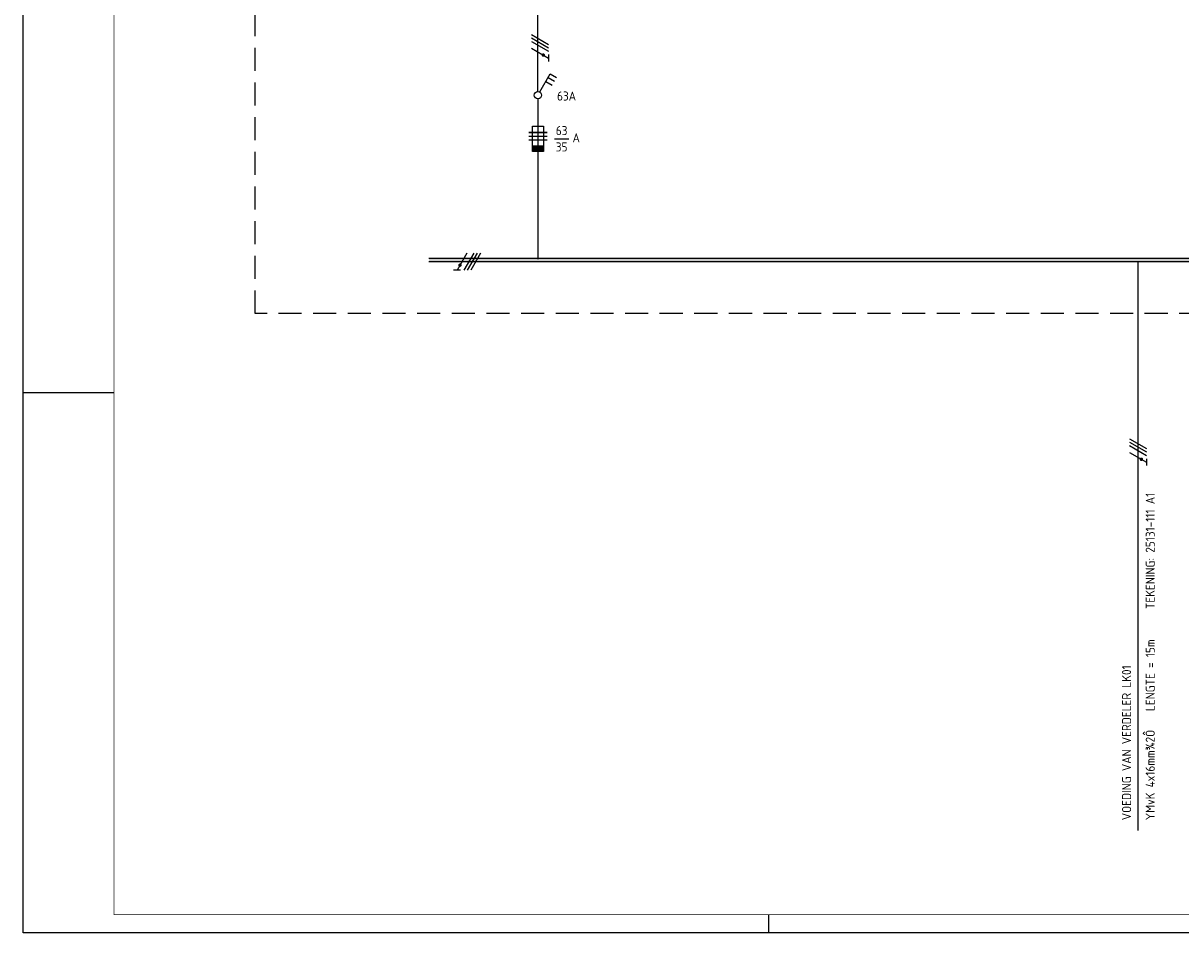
# Model space of a CAD drawing. Header units: millimetres. Extents: x 0 to 841, y 0 to 594.
# Tile 1 of 4: x 0 to 318, y 0 to 250. Entities that reach past the tile are written whole.
import ezdxf
from ezdxf.enums import TextEntityAlignment as Align

# ---------------------------------------------------------------- set-up
doc = ezdxf.new("R2010")
doc.units = ezdxf.units.MM
doc.linetypes.add('HIDDEN', pattern=[9.525, 6.35, -3.175])
doc.layers.get('0').update_dxf_attribs({"linetype": 'CONTINUOUS'})
for name, color, linetype in [('1', 7, 'CONTINUOUS'), ('40', 1, 'CONTINUOUS'), ('70', 1, 'CONTINUOUS'), ('71', 2, 'CONTINUOUS'), ('73', 4, 'CONTINUOUS'), ('EL$2B---_KADER', 4, 'CONTINUOUS'), ('LIJN025', 10, 'CONTINUOUS'), ('LIJN035', 50, 'CONTINUOUS'), ('LIJN050', 90, 'CONTINUOUS'), ('TEKST25', 10, 'CONTINUOUS'), ('TEKST35', 50, 'CONTINUOUS'), ('TEKST50', 90, 'CONTINUOUS')]:
    doc.layers.add(name, color=color, linetype=linetype)
doc.styles.add('5_0', font='iso.shx')
doc.styles.add('ISO', font='ISO.SHX')
doc.styles.add('NEN', font='iso.shx')
doc.styles.add('ROMAND', font='romand')

# ---------------------------------------------------------------- blocks, each defined once
blk = doc.blocks.new('A1')
at = {"layer": 'LIJN025'}
for p, q in [((0, 148.5), (25, 148.5)), ((205, 0), (205, 5))]:
    blk.add_line(p, q, dxfattribs=at)
blk.add_lwpolyline([(0, 0), (0, 594), (841, 594), (841, 0)], close=True, dxfattribs=at)
at = {"layer": 'LIJN050', "const_width": 0.2}
blk.add_lwpolyline([(836, 5), (836, 589), (25, 589), (25, 5)], close=True, dxfattribs=at)
at = {"layer": 'TEKST25', "style": 'ROMAND', "width": 2.899115}
blk.add_attdef('STATUS', text='', height=2.5, dxfattribs=at).set_placement((795, 71.5), (834, 71.5), align=Align.FIT)
at = {"layer": 'TEKST25', "style": 'ISO'}
for tag, p in [('E', (796.25, 66)), ('NAAM-E', (807.75, 66)), ('DATUM-E', (826, 66)), ('D', (796.25, 61)), ('NAAM-D', (807.75, 61)), ('DATUM-D', (826, 61)), ('C', (796.25, 56)), ('NAAM-C', (807.75, 56)), ('DATUM-C', (826, 56)), ('B', (796.25, 51)), ('NAAM-B', (807.75, 51)), ('DATUM-B', (826, 51)), ('A', (796.25, 46)), ('NAAM-A', (807.75, 46)), ('DATUM-A', (826, 46))]:
    blk.add_attdef(tag, text='', height=2.5, dxfattribs=at).set_placement(p, align=Align.CENTER)
for tag, p in [('DATUM', (673.75, 36.25)), ('SCHAAL', (709, 36.25)), ('GETEKEND', (739.25, 36.25)), ('GECONTOL.', (774, 36.25)), ('FORMAAT', (804.25, 28.25))]:
    blk.add_attdef(tag, p, '', height=2.5, dxfattribs=at)
at = {"layer": 'TEKST35', "style": 'ISO'}
for tag, p in [('PROJECT', (675.5, 72.5)), ('PLAATS', (675.5, 63.5)), ('INSTALLATIE-REGEL1', (675.5, 52.5)), ('INSTALLATIE-REGEL2', (675.5, 43.5))]:
    blk.add_attdef(tag, p, '', height=4, dxfattribs=at)
blk.add_attdef('PROJ.NR.', text='', height=4, dxfattribs=at).set_placement((822, 23), align=Align.CENTER)
at = {"layer": 'TEKST50', "style": 'ISO'}
blk.add_attdef('FILE-NAAM', text='', height=5, dxfattribs=at).set_placement((814.5, 7.5), align=Align.CENTER)

msp = doc.modelspace()

# ---------------------------------------------------------------- linework, layer by layer
at = {"color": 10}
for p, q in [((139.73, 246.85), (144.42, 244.15)), ((139.73, 245.92), (144.42, 243.21)), ((139.73, 245.92), (144.42, 243.21)), ((139.73, 244.98), (144.42, 242.27)), ((139.73, 243.1), (144.42, 240.4)), ((144.42, 241.33), (144.42, 239.46)), ((122, 186.76), (119.3, 182.07)), ((123.88, 186.76), (121.17, 182.07)), ((124.82, 186.76), (122.11, 182.07)), ((124.82, 186.76), (122.11, 182.07)), ((125.75, 186.76), (123.05, 182.07)), ((120.23, 182.07), (118.36, 182.07)), ((304.16, 135.79), (308.84, 133.08)), ((304.16, 134.85), (308.84, 132.15)), ((304.16, 134.85), (308.84, 132.15)), ((304.16, 133.92), (308.84, 131.21)), ((304.16, 132.04), (308.84, 129.33)), ((308.84, 130.27), (308.84, 128.4))]:
    msp.add_line(p, q, dxfattribs=at)
for p, q in [((139.73, 245.92), (144.42, 243.21)), ((124.82, 186.76), (122.11, 182.07)), ((304.16, 134.85), (308.84, 132.15))]:
    msp.add_line(p, q)
at = {"color": 10, "const_width": 0.469}
for points in [[(143.13, 241.41, 1), (142.89, 241.01, 1)], [(120.31, 183.36, 1), (119.91, 183.6, 1)], [(307.55, 130.35, 1), (307.32, 129.94, 1)]]:
    msp.add_lwpolyline(points, format="xyb", close=True, dxfattribs=at)
at = {"layer": '1', "color": 1}
for p, q in [((139.04, 219.96), (144.04, 219.96)), ((144.04, 219.96), (139.04, 219.96)), ((139.04, 218.96), (144.04, 218.96)), ((139.04, 217.96), (144.04, 217.96))]:
    msp.add_line(p, q, dxfattribs=at)
at = {"layer": '1', "color": 2}
for p, q in [((140.04, 214.71), (140.04, 221.71)), ((140.04, 221.71), (143.04, 221.71)), ((143.04, 221.71), (143.04, 214.71)), ((143.04, 216.21), (140.04, 216.21)), ((143.04, 215.96), (140.04, 215.96)), ((143.04, 215.71), (140.04, 215.71)), ((143.04, 215.46), (140.04, 215.46)), ((143.04, 215.21), (140.04, 215.21)), ((143.04, 214.96), (140.04, 214.96)), ((143.04, 214.71), (140.04, 214.71))]:
    msp.add_line(p, q, dxfattribs=at)
at = {"layer": '70'}
msp.add_line((146.05, 218.22), (150.05, 218.22), dxfattribs=at)
at = {"layer": '71'}
for p, q in [((142.04, 231.07), (144.94, 236.09)), ((144.94, 236.09), (146.67, 235.09)), ((143.69, 233.93), (145.42, 232.93)), ((144.32, 235.01), (146.05, 234.01))]:
    msp.add_line(p, q, dxfattribs=at)
msp.add_circle((141.54, 230.21), 1, dxfattribs=at)
at = {"layer": '73'}
for p, q in [((111.57, 185.45), (554.39, 185.45)), ((111.57, 184.45), (554.39, 184.45))]:
    msp.add_line(p, q, dxfattribs=at)
msp.add_solid([(554.39, 184.45), (554.39, 185.45), (111.57, 184.45), (111.57, 185.45)], dxfattribs=at)
at = {"layer": 'LIJN025', "linetype": 'HIDDEN'}
for p, q in [((63.75, 170.17), (63.75, 335.12)), ((771.9, 170.17), (63.75, 170.17))]:
    msp.add_line(p, q, dxfattribs=at)
at = {"layer": 'LIJN035'}
for p, q in [((141.54, 231.21), (141.54, 284.62)), ((141.54, 229.21), (141.54, 185.12))]:
    msp.add_line(p, q, dxfattribs=at)
at = {"layer": 'LIJN050'}
msp.add_line((306.45, 184.42), (306.45, 28.1), dxfattribs=at)

# ---------------------------------------------------------------- block references
at = {"layer": 'EL$2B---_KADER'}
msp.add_blockref('A1', (0, 0), dxfattribs=at)

# ---------------------------------------------------------------- texts
at = {"layer": '40', "style": 'NEN'}
for s, p in [('63', (148.05, 219.22)), ('35', (148.05, 214.72))]:
    msp.add_text(s, height=2.5, dxfattribs=at).set_placement(p, align=Align.CENTER)
msp.add_text('A', height=2.5, dxfattribs=at).set_placement((151.05, 217.22))
for s, p in [('TEKENING: 25131-111 A1', (311.13, 88.96)), ('LENGTE = 15m', (311.13, 60.94)), ('VOEDING VAN VERDELER LK01', (304.63, 30.94)), ('YMvK 4x16mm¾2Ô', (311.13, 30.94))]:
    msp.add_text(s, height=2.5, rotation=90, dxfattribs=at).set_placement(p)
at = {"layer": 'TEKST25', "style": '5_0'}
msp.add_text('63A', height=2.5, dxfattribs=at).set_placement((146.79, 228.71))

doc.saveas('drawing.dxf')
